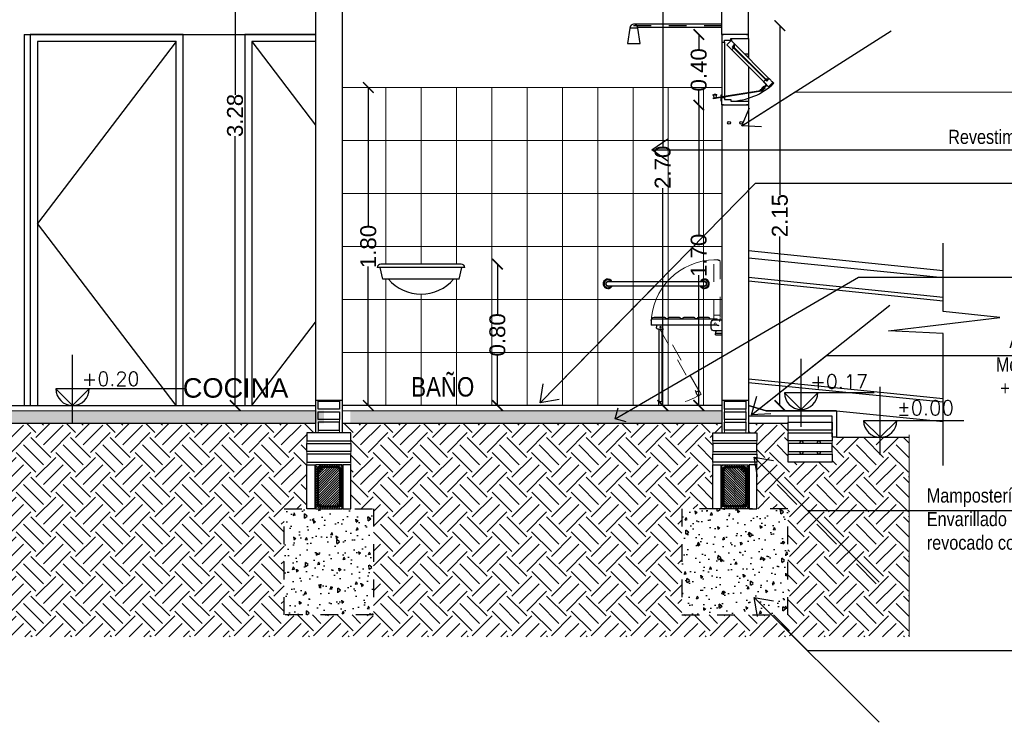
# Model space of a CAD drawing. Header units: millimetres. Extents: x 201 to 840, y 135 to 685.
# Tile 12 of 219: x 228.38 to 233.96, y 147.86 to 151.84. Entities that reach past the tile are written whole.
import ezdxf

# ---------------------------------------------------------------- set-up
doc = ezdxf.new("R2010")
doc.units = ezdxf.units.MM
for name, pattern in [('ACAD_ISO02W100', [15, 12, -3]), ('HIDDEN2', [0.1875, 0.125, -0.0625]), ('TRAZO_Y_PUNTO', [25.4, 12.7, -6.35, 0, -6.35])]:
    doc.linetypes.add(name, pattern=pattern)
for name, color, linetype, lineweight in [('001', 1, 'Continuous', 5), ('01 DETALLES', 2, 'Continuous', 5), ('COTA NIVELES', 2, 'Continuous', 20), ('LLAMADAS TEXTO', 2, 'Continuous', 13), ('PROYECCIÓN', 1, 'ACAD_ISO02W100', 5)]:
    doc.layers.add(name, color=color, linetype=linetype, lineweight=lineweight)
for name, color, linetype in [('01', 1, 'Continuous'), ('02', 2, 'Continuous'), ('03', 3, 'Continuous'), ('04', 4, 'Continuous'), ('05', 5, 'Continuous'), ('ABERTURAS', 2, 'Continuous'), ('cota', 2, 'Continuous'), ('HACHT CONTRAPISO', 2, 'Continuous'), ('HACHT H°A°', 1, 'Continuous'), ('HACHT TIERRA', 252, 'Continuous'), ('LLAMADAS', 1, 'Continuous'), ('MAMPOSTERIA', 5, 'Continuous'), ('NIVELES', 1, 'Continuous'), ('piso', 1, 'Continuous'), ('SANITARIO ARTEF', 2, 'Continuous'), ('TEXT', 4, 'Continuous')]:
    doc.layers.add(name, color=color, linetype=linetype)
doc.styles.add('ARIAL', font='arial.ttf', dxfattribs={"height": 0.06})
doc.styles.add('ROMANS', font='romans.shx')
doc.styles.get("Standard").update_dxf_attribs({"font": 'arial.ttf'})
doc.styles.add('STYLE1', font='ARIALUNI.TTF', dxfattribs={"height": 0.09})
doc.dimstyles.new('05', dxfattribs={"dimscale": 0, "dimtxt": 0.09, "dimasz": 0.05, "dimexe": 0, "dimexo": 0, "dimgap": 0, "dimtad": 0, "dimzin": 0, "dimdsep": 46, "dimtxsty": 'Standard', "dimblk": 'OPEN90', "dimcen": 0.25, "dimclrd": 1, "dimclre": 1, "dimclrt": 3, "dimadec": 0, "dimazin": 0, "dimtfac": 1, "dimtofl": 0, "dimtmove": 2, "dimatfit": 3, "dimldrblk": 'BOXFILLED', "dimfxl": 1, "dimtolj": 1, "dimtzin": 0, "dimarcsym": 0})
doc.dimstyles.new('D3', dxfattribs={"dimscale": 0, "dimtxt": 0.09, "dimasz": 0.06, "dimexe": 0, "dimexo": 0.15, "dimgap": 0, "dimtad": 0, "dimzin": 0, "dimdsep": 46, "dimtxsty": 'STYLE1', "dimblk": 'ARCHTICK', "dimcen": 1, "dimse1": 1, "dimse2": 1, "dimclrd": 1, "dimclre": 1, "dimclrt": 3, "dimadec": 0, "dimazin": 0, "dimtfac": 1, "dimtmove": 2, "dimatfit": 1, "dimldrblk": 'OPEN90', "dimfxl": 1, "dimtolj": 1, "dimtzin": 0, "dimarcsym": 0})
pattern_1 = [(95, (-97.64821, -178.38821), (0.11207572, 0.094042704), [0.01524, -0.16764]), (40, (-97.6482, -178.38821), (-0.12801431, 0.088141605), [0.012192, -0.134112]), (145.451, (-97.63887, -178.38038), (-0.015937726, 0.18218419), [0.012952, -0.142472]), (91.1842, (-97.67694, -178.35948), (0.177128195, 0.12956273), [0.02286, -0.25146]), (141.6356, (-97.66218, -178.34868), (-0.00566892, 0.27426115), [0.019428, -0.213708]), (36.184, (-97.67694, -178.35948), (-0.00566846, 0.27426111), [0.018288, -0.201168]), (66, (-97.65539, -178.35229), (0.14361644, 0.027916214), [0.01524, -0.16764]), (11, (-97.65539, -178.35229), (-0.06923194, 0.139152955), [0.012192, -0.134112]), (116.4514, (-97.64342, -178.34997), (0.07438403, 0.167069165), [0.012952, -0.142472]), (82.5, (-97.648207, -178.38821), (-0.046084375, 0.049578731), [0, -0.1324864, 0, -0.136144, 0, -0.13462]), (52.5, (-97.64821, -178.38821), (-0.018871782, 0.0944696), [0, -0.0776224, 0, -0.1294384, 0, -0.051308]), (12.5, (-97.68025, -178.420254), (0.0799422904, 0.0734609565), [0, -0.0508, 0, -0.158496, 0, -0.210312]), (2.5, (-97.69462, -178.43462), (0.069411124, 0.098177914), [0, -0.06604, 0, -0.1052576, 0, -0.149352])]

# ---------------------------------------------------------------- blocks, each defined once
blk = doc.blocks.new('_ARCHTICK')
at = {"color": 0, "linetype": 'ByBlock', "const_width": 0.15}
blk.add_lwpolyline([(-0.5, -0.5), (0.5, 0.5)], dxfattribs=at)
blk = doc.blocks.new('*D754')
at = {"layer": 'cota', "color": 1, "lineweight": -2, "ltscale": 0.5}
for p, q in [((232.0239, 152.3534), (232.0239, 151.1226)), ((232.0239, 149.6566), (232.0239, 150.8874))]:
    blk.add_line(p, q, dxfattribs=at)
at = {"layer": 'DEFPOINTS', "color": 0, "ltscale": 0.5}
for p in [(232.0239, 152.3534), (232.3586, 152.3534), (231.4385, 149.6566)]:
    blk.add_point(p, dxfattribs=at)
at = {"layer": 'cota', "color": 1, "lineweight": -2, "ltscale": 0.5, "xscale": 0.06, "yscale": 0.06, "zscale": 0.06}
for p, rotation in [((232.0239, 152.3534), 90), ((232.0239, 149.6566), 270)]:
    blk.add_blockref('_ARCHTICK', p, dxfattribs=dict(at, rotation=rotation))
at = {"layer": 'cota', "color": 3, "ltscale": 0.5, "insert": (232.0239, 151.005), "char_height": 0.09, "attachment_point": 5, "rotation": 90, "style": 'STYLE1'}
blk.add_mtext('\\A1;2.70', dxfattribs=at)
blk = doc.blocks.new('_OPEN90')
at = {"color": 0, "linetype": 'ByBlock'}
for p, q in [((0, 0), (-1, 0)), ((-0.5, 0.5), (0, 0)), ((0, 0), (-0.5, -0.5))]:
    blk.add_line(p, q, dxfattribs=at)
blk = doc.blocks.new('*D757')
at = {"layer": 'cota', "color": 1, "lineweight": -2}
for p, q in [((232.2277, 151.7566), (232.2277, 151.6733)), ((232.2277, 151.3566), (232.2277, 151.4399))]:
    blk.add_line(p, q, dxfattribs=at)
at = {"layer": 'DEFPOINTS', "color": 0}
for p in [(232.4336, 151.7566), (232.2277, 151.3566), (232.4336, 151.3566)]:
    blk.add_point(p, dxfattribs=at)
at = {"layer": 'cota', "color": 1, "lineweight": -2, "xscale": 0.06, "yscale": 0.06, "zscale": 0.06}
for p, rotation in [((232.2277, 151.7566), 90), ((232.2277, 151.3566), 270)]:
    blk.add_blockref('_ARCHTICK', p, dxfattribs=dict(at, rotation=rotation))
at = {"layer": 'cota', "color": 3, "insert": (232.2277, 151.5566), "char_height": 0.09, "attachment_point": 5, "rotation": 90, "style": 'STYLE1'}
blk.add_mtext('\\A1;0.40', dxfattribs=at)
blk = doc.blocks.new('*D758')
at = {"layer": 'cota', "color": 1, "lineweight": -2}
for p, q in [((232.2277, 151.3566), (232.2277, 150.6192)), ((232.2277, 149.6566), (232.2277, 150.3941))]:
    blk.add_line(p, q, dxfattribs=at)
at = {"layer": 'DEFPOINTS', "color": 0}
for p in [(232.4336, 151.3566), (232.2277, 149.6566), (232.3586, 149.6566)]:
    blk.add_point(p, dxfattribs=at)
at = {"layer": 'cota', "color": 1, "lineweight": -2, "xscale": 0.06, "yscale": 0.06, "zscale": 0.06}
for p, rotation in [((232.2277, 151.3566), 90), ((232.2277, 149.6566), 270)]:
    blk.add_blockref('_ARCHTICK', p, dxfattribs=dict(at, rotation=rotation))
at = {"layer": 'cota', "color": 3, "insert": (232.2277, 150.5066), "char_height": 0.09, "attachment_point": 5, "rotation": 90, "style": 'STYLE1'}
blk.add_mtext('\\A1;1.70', dxfattribs=at)
blk = doc.blocks.new('*D759')
at = {"layer": 'cota', "color": 1, "lineweight": -2, "ltscale": 0.5}
for p, q in [((230.3571, 151.4566), (230.3571, 150.6692)), ((230.3571, 149.6566), (230.3571, 150.4441))]:
    blk.add_line(p, q, dxfattribs=at)
at = {"layer": 'DEFPOINTS', "color": 0, "ltscale": 0.5}
for p in [(230.3571, 151.4566), (230.4576, 151.4566), (230.4576, 149.6566)]:
    blk.add_point(p, dxfattribs=at)
at = {"layer": 'cota', "color": 1, "lineweight": -2, "ltscale": 0.5, "xscale": 0.06, "yscale": 0.06, "zscale": 0.06}
for p, rotation in [((230.3571, 151.4566), 90), ((230.3571, 149.6566), 270)]:
    blk.add_blockref('_ARCHTICK', p, dxfattribs=dict(at, rotation=rotation))
at = {"layer": 'cota', "color": 3, "ltscale": 0.5, "insert": (230.3571, 150.5566), "char_height": 0.09, "attachment_point": 5, "rotation": 90, "style": 'STYLE1'}
blk.add_mtext('\\A1;1.80', dxfattribs=at)
blk = doc.blocks.new('Silleta  rebatible vista lateral')
at = {"layer": 'COTA NIVELES'}
blk.add_circle((-0.369, 0.256), 0.0157, dxfattribs=at)
blk.add_arc((-0.369, 0.256), 0.905, 0, 90, dxfattribs=at)
at = {"layer": 'PROYECCIÓN', "ltscale": 0.01}
for p, q in [((-0.439, 0.392), (-0.439, 1.143)), ((-0.352, 1.161), (-0.402, 1.161)), ((-0.352, 0.351), (-0.352, 1.161)), ((-0.352, 1.017), (-0.352, 1.037)), ((-0.439, 0.387), (-0.439, 0.38)), ((-0.352, 0.38), (-0.439, 0.38)), ((-0.439, 0.38), (-0.439, 0.351)), ((-0.391, 0.38), (-0.352, 0.38)), ((-0.139, -0.688), (0.375, 0.203)), ((0.414, 0.18), (-0.101, -0.711)), ((-0.173, -0.736), (-0.144, -0.686)), ((-0.144, -0.686), (-0.096, -0.713)), ((-0.101, -0.711), (-0.139, -0.688)), ((-0.125, -0.763), (-0.173, -0.736)), ((-0.096, -0.713), (-0.125, -0.763))]:
    blk.add_line(p, q, dxfattribs=at)
blk.add_polyline3d([(-0.439, 0.388, 0), (-0.439, 0.388, 0), (-0.439, 0.388, 0), (-0.439, 0.387, 0), (-0.439, 0.387, 0), (-0.439, 0.387, 0), (-0.439, 0.387, 0)], dxfattribs=at)
for centre, radius, start, end in [((-0.264, 0.342), 0.175, 180, 197.4657), ((-0.257, 0.342), 0.0948, 174.8527, 199.6031), ((0.406, 0.21), 1.109, 238.5583, 268.5583)]:
    blk.add_arc(centre, radius, start, end, dxfattribs=at)
at = {"layer": 'SANITARIO ARTEF', "color": 1}
for p, q in [((-0.351, 0.315), (-0.464, 0.315)), ((-0.396, 0.326), (0.53, 0.326)), ((-0.3, 0.326), (-0.288, 0.344)), ((-0.135, 0.352), (-0.272, 0.352)), ((-0.119, 0.344), (-0.113, 0.334)), ((-0.088, 0.334), (-0.082, 0.344)), ((0.071, 0.352), (-0.066, 0.352)), ((0.087, 0.344), (0.094, 0.334)), ((0.118, 0.334), (0.125, 0.344)), ((0.278, 0.352), (0.141, 0.352)), ((0.294, 0.344), (0.301, 0.334)), ((0.325, 0.334), (0.332, 0.344)), ((0.496, 0.352), (0.348, 0.352)), ((0.434, 0.352), (0.403, 0.352)), ((0.496, 0.351), (0.496, 0.351)), ((0.536, 0.303), (0.536, 0.238)), ((-0.464, 0.159), (-0.351, 0.159)), ((-0.4, 0.238), (0.157, 0.238)), ((-0.378, 0.12), (-0.378, 0.144)), ((-0.315, 0.195), (-0.315, 0.278)), ((0.157, 0.238), (0.536, 0.238)), ((0.375, 0.18), (0.375, 0.238)), ((0.432, 0.18), (0.375, 0.18)), ((0.383, 0.18), (0.383, -0.84)), ((0.428, 0.18), (0.428, -0.84)), ((0.462, 0.238), (0.462, 0.21)), ((-0.464, 0.12), (-0.373, 0.12)), ((-0.373, 0.1), (-0.464, 0.1)), ((-0.373, 0.1), (-0.373, 0.12)), ((0.433, -0.84), (0.378, -0.84)), ((0.378, -0.84), (0.378, -0.898)), ((0.433, -0.84), (0.433, -0.898))]:
    blk.add_line(p, q, dxfattribs=at)
blk.add_polyline3d([(-0.439, 1.143, 0), (-0.439, 1.144, 0), (-0.434, 1.149, 0), (-0.429, 1.153, 0), (-0.423, 1.156, 0), (-0.416, 1.159, 0), (-0.41, 1.16, 0), (-0.403, 1.161, 0), (-0.402, 1.161, 0)], dxfattribs=at)
for radius in [0.00876, 0.00607]:
    blk.add_circle((0.406, 0.21), radius, dxfattribs=at)
for centre, radius, start, end in [((-0.446, 0.307), 0.0195, 77.12685482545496, 77.12692401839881), ((-0.391, 0.307), 0.0195, 102.8731, 158), ((-0.351, 0.278), 0.0365, 0, 90), ((-0.272, 0.332), 0.0195, 90.123, 145), ((-0.135, 0.332), 0.0195, 35, 89.877), ((-0.101, 0.342), 0.0148, 215, 325), ((-0.066, 0.332), 0.0195, 90.123, 145), ((0.071, 0.332), 0.0195, 35, 89.877), ((0.106, 0.342), 0.0148, 215, 325), ((0.141, 0.332), 0.0195, 90.123, 145), ((0.278, 0.332), 0.0195, 35, 89.877), ((0.313, 0.342), 0.0148, 215, 325), ((0.348, 0.332), 0.0195, 90.123, 145), ((0.487, 0.304), 0.0486, 0, 79.7063), ((-0.392, 0.144), 0.0948, 94.9439, 109.6031), ((-0.392, 0.144), 0.0948, 84.8527, 85.0561), ((-0.283, 0.144), 0.0948, 170.927, 180), ((-0.351, 0.195), 0.0365, 270, 0), ((0.432, 0.21), 0.03, 270, 0)]:
    blk.add_arc(centre, radius, start, end, dxfattribs=at)
blk = doc.blocks.new('A$C00CF2B12')
for p, q in [((-327.2, -110.7), (-384.6, -110.7)), ((-384.6, -143.7), (-327.2, -143.7)), ((362.1, -110.7), (-327.2, -110.7)), ((-327.2, -143.7), (362.1, -143.7)), ((419.4, -110.7), (362.1, -110.7)), ((362.1, -143.7), (419.4, -143.7))]:
    blk.add_line(p, q)
for centre, radius, start, end in [((-384.6, -127.2), 40, 24.36198, 270), ((-384.6, -127.2), 39.3, 24.82489, 270), ((-384.6, -127.2), 32.1, 30.89131, 270), ((-384.6, -127.2), 19.1, 59.75442, 270), ((-384.6, -127.2), 18.8, 61.4586, 270), ((-384.6, -127.2), 16.5, 90, 270), ((-384.6, -127.2), 18.8, 270, 298.5414), ((-384.6, -127.2), 19.1, 270, 300.24558), ((-384.6, -127.2), 32.1, 270, 329.10869), ((-384.6, -127.2), 39.3, 270, 335.17511), ((-384.6, -127.2), 40, 270, 335.63802), ((419.4, -127.2), 40, 270, 155.63802), ((419.4, -127.2), 40, 204.36198, 270), ((419.4, -127.2), 39.3, 270, 155.17511), ((419.4, -127.2), 39.3, 204.82489, 270), ((419.4, -127.2), 32.1, 270, 149.10869), ((419.4, -127.2), 32.1, 210.89131, 270), ((419.4, -127.2), 19.1, 270, 120.24558), ((419.4, -127.2), 19.1, 239.75442, 270), ((419.4, -127.2), 18.8, 270, 118.5414), ((419.4, -127.2), 18.8, 241.4586, 270), ((419.4, -127.2), 16.5, 270, 90)]:
    blk.add_arc(centre, radius, start, end)
blk = doc.blocks.new('*D763')
at = {"layer": 'COTA NIVELES', "color": 1, "lineweight": -2}
for p, q in [((229.6029, 152.9403), (229.6029, 151.4154)), ((229.6029, 149.6566), (229.6029, 151.1816))]:
    blk.add_line(p, q, dxfattribs=at)
at = {"layer": 'DEFPOINTS', "color": 0}
for p in [(229.5236, 152.9403), (229.6029, 149.6566), (229.7026, 149.6566)]:
    blk.add_point(p, dxfattribs=at)
at = {"layer": 'COTA NIVELES', "color": 1, "lineweight": -2, "xscale": 0.06, "yscale": 0.06, "zscale": 0.06}
for p, rotation in [((229.6029, 152.9403), 90), ((229.6029, 149.6566), 270)]:
    blk.add_blockref('_ARCHTICK', p, dxfattribs=dict(at, rotation=rotation))
at = {"layer": 'COTA NIVELES', "color": 3, "insert": (229.6029, 151.2985), "char_height": 0.09, "attachment_point": 5, "rotation": 90, "style": 'STYLE1'}
blk.add_mtext('\\A1;3.28', dxfattribs=at)
blk = doc.blocks.new('*D764')
at = {"layer": 'cota', "color": 1, "lineweight": -2}
for p, q in [((232.6869, 151.8066), (232.6869, 150.8495)), ((232.6869, 149.6566), (232.6869, 150.6137))]:
    blk.add_line(p, q, dxfattribs=at)
at = {"layer": 'DEFPOINTS', "color": 0}
for p in [(232.4019, 151.8066), (232.4019, 149.6566), (232.6869, 149.6566)]:
    blk.add_point(p, dxfattribs=at)
at = {"layer": 'cota', "color": 1, "lineweight": -2, "xscale": 0.06, "yscale": 0.06, "zscale": 0.06}
for p, rotation in [((232.6869, 151.8066), 90), ((232.6869, 149.6566), 270)]:
    blk.add_blockref('_ARCHTICK', p, dxfattribs=dict(at, rotation=rotation))
at = {"layer": 'cota', "color": 3, "insert": (232.6869, 150.7316), "char_height": 0.09, "attachment_point": 5, "rotation": 90, "style": 'STYLE1'}
blk.add_mtext('\\A1;2.15', dxfattribs=at)
blk = doc.blocks.new('*D765')
at = {"layer": 'DEFPOINTS', "color": 0}
for p in [(230.8626, 150.4566), (230.8343, 149.6566), (231.088, 149.6566)]:
    blk.add_point(p, dxfattribs=at)
at = {"layer": 'HACHT H°A°', "color": 1, "lineweight": -2}
for p, q in [((231.088, 150.4566), (231.088, 150.1733)), ((231.088, 149.6566), (231.088, 149.9399))]:
    blk.add_line(p, q, dxfattribs=at)
at = {"layer": 'HACHT H°A°', "color": 1, "lineweight": -2, "xscale": 0.06, "yscale": 0.06, "zscale": 0.06}
for p, rotation in [((231.088, 150.4566), 90), ((231.088, 149.6566), 270)]:
    blk.add_blockref('_ARCHTICK', p, dxfattribs=dict(at, rotation=rotation))
at = {"layer": 'HACHT H°A°', "color": 3, "insert": (231.088, 150.0566), "char_height": 0.09, "attachment_point": 5, "rotation": 90, "style": 'STYLE1'}
blk.add_mtext('\\A1;0.80', dxfattribs=at)

msp = doc.modelspace()

# ---------------------------------------------------------------- hatches: boundary and pattern name
at = {"layer": 'HACHT CONTRAPISO'}
h = msp.add_hatch(dxfattribs=at)
h.set_pattern_fill('AR-CONC', color=256, scale=0.0008, style=0)
h.set_pattern_definition([(50, (459.9158, 477.42447), (0.145747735, -0.01275127), [0.01524, -0.16764]), (355, (459.9158, 477.42447), (-0.02819426, 0.152845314), [0.012192, -0.134112]), (100.451, (459.92794, 477.42341), (0.117554, 0.14009335), [0.012952, -0.142472]), (46.1842, (459.9158, 477.46511), (0.21686323, -0.03363386), [0.02286, -0.25146]), (96.6356, (459.93387, 477.4623), (0.18992339, 0.19794044), [0.019428, -0.213708]), (351.184, (459.9158, 477.4651), (0.18992368, 0.1979401), [0.018288, -0.201168]), (21, (459.93611, 477.45495), (0.121291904, -0.081812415), [0.01524, -0.16764]), (326, (459.93611, 477.45495), (0.04944162, 0.147350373), [0.012192, -0.134112]), (71.4514, (459.94622, 477.44813), (0.170733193, 0.065538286), [0.012952, -0.142472]), (37.5, (459.915795, 477.42447), (0.0024708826, 0.067644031), [0, -0.1324864, 0, -0.136144, 0, -0.13462]), (7.5, (459.915795, 477.42447), (0.05345573, 0.08014446), [0, -0.0776224, 0, -0.1294384, 0, -0.051308]), (327.5, (459.87048, 477.42447), (0.108472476, -0.004582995), [0, -0.0508, 0, -0.158496, 0, -0.210312]), (317.5, (459.85016, 477.42447), (0.118503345, 0.020341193), [0, -0.06604, 0, -0.1052576, 0, -0.149352])])
h.paths.add_polyline_path([(231.5286, 149.6266), (231.5286, 149.5766), (232.3573, 149.5766), (232.3573, 149.6266)])
h.paths.add_polyline_path([(228.683, 149.6266), (228.683, 149.5566), (230.1055, 149.5566), (230.1055, 149.6266)])
h.paths.add_polyline_path([(227.8086, 149.6266), (227.8086, 149.5616), (227.8586, 149.5616), (227.8586, 149.5566), (228.683, 149.5566), (228.683, 149.6266)])
h.paths.add_polyline_path([(230.2555, 149.5566), (232.3573, 149.5566), (232.3573, 149.5766), (231.5286, 149.5766), (231.5286, 149.6266), (230.2555, 149.6266)])
at = {"layer": 'HACHT H°A°'}
h = msp.add_hatch(dxfattribs=at)
h.set_pattern_fill('ANSI31', color=256, scale=0.003, style=0)
h.set_pattern_definition([(45, (-35.76933, -131.1245355), (-0.0067351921, 0.0067351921), [])])
edge = h.paths.add_edge_path()
edge.add_line((230.192, 149.3216), (230.188, 149.3216))
edge.add_arc((230.19, 149.3251), 0.004, 240.6067, 299.3933)
edge = h.paths.add_edge_path()
edge.add_line((230.0797, 149.3216), (230.0758, 149.3216))
edge.add_arc((230.0777, 149.3251), 0.004, 240.6067, 299.3933)
h.paths.add_polyline_path([(230.0586, 149.0716), (230.2086, 149.0716), (230.2086, 149.3216), (230.0586, 149.3216)])
h.paths.add_polyline_path([(230.0667, 149.0716), (230.201, 149.0716), (230.201, 149.3216), (230.0667, 149.3216)])
h.paths.add_polyline_path([(230.0727, 149.0716), (230.195, 149.0716), (230.195, 149.3216), (230.0968, 149.3216), (230.0993, 149.3191), (230.095, 149.3149), (230.0883, 149.3216), (230.0741, 149.3216), (230.088, 149.3078), (230.0837, 149.3036), (230.0727, 149.3146)])
edge = h.paths.add_edge_path()
edge.add_line((230.1845, 149.0716), (230.1935, 149.0716))
edge.add_arc((230.189, 149.0695), 0.005, 25.018, 154.982)
edge = h.paths.add_edge_path()
edge.add_line((230.0742, 149.0716), (230.0833, 149.0716))
edge.add_arc((230.0787, 149.0695), 0.005, 25.018, 154.982)
h = msp.add_hatch(dxfattribs=at)
h.set_pattern_fill('ANSI31', color=256, scale=0.003, style=0)
h.set_pattern_definition([(135, (498.335219, -131.1245355), (0.0067351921, 0.0067351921), [])])
edge = h.paths.add_edge_path()
edge.add_line((232.3739, 149.3216), (232.3779, 149.3216))
edge.add_arc((232.3759, 149.3251), 0.004, 240.6067, 299.3933, ccw=False)
edge = h.paths.add_edge_path()
edge.add_line((232.4862, 149.3216), (232.4901, 149.3216))
edge.add_arc((232.4882, 149.3251), 0.004, 240.6067, 299.3933, ccw=False)
h.paths.add_polyline_path([(232.5073, 149.0716), (232.3573, 149.0716), (232.3573, 149.3216), (232.5073, 149.3216)])
h.paths.add_polyline_path([(232.4992, 149.0716), (232.3649, 149.0716), (232.3649, 149.3216), (232.4992, 149.3216)])
h.paths.add_polyline_path([(232.4932, 149.0716), (232.3709, 149.0716), (232.3709, 149.3216), (232.4691, 149.3216), (232.4666, 149.3191), (232.4709, 149.3149), (232.4776, 149.3216), (232.4917, 149.3216), (232.4779, 149.3078), (232.4822, 149.3036), (232.4932, 149.3146)])
edge = h.paths.add_edge_path()
edge.add_line((232.3814, 149.0716), (232.3724, 149.0716))
edge.add_arc((232.3769, 149.0695), 0.005, 385.018, 514.982, ccw=False)
edge = h.paths.add_edge_path()
edge.add_line((232.4917, 149.0716), (232.4826, 149.0716))
edge.add_arc((232.4872, 149.0695), 0.005, 385.018, 514.982, ccw=False)
h = msp.add_hatch(dxfattribs=at)
h.set_pattern_fill('AR-CONC', color=256, scale=0.0008, angle=45, style=0)
h.set_pattern_definition(pattern_1)
h.paths.add_polyline_path([(230.3866, 149.0716), (229.8805, 149.0716), (229.8805, 148.4716), (230.3866, 148.4716)])
h = msp.add_hatch(dxfattribs=at)
h.set_pattern_fill('AR-CONC', color=256, scale=0.0008, angle=45, style=0)
h.set_pattern_definition(pattern_1)
h.paths.add_polyline_path([(232.1323, 148.4716), (232.7323, 148.4716), (232.7323, 149.0716), (232.1323, 149.0716)])
at = {"layer": 'HACHT TIERRA'}
h = msp.add_hatch(dxfattribs=at)
h.set_pattern_fill('EARTH', color=256, scale=0.025, angle=45, style=0)
h.set_pattern_definition([(45, (-97.6482, -178.38821), (1e-17, 0.224506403), [0.15875, -0.15875]), (45, (-97.6903, -178.34612), (1e-17, 0.224506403), [0.15875, -0.15875]), (45, (-97.7324, -178.30402), (1e-17, 0.224506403), [0.15875, -0.15875]), (135, (-97.7324, -178.27596), (-0.224506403, 1e-17), [0.15875, -0.15875]), (135, (-97.6903, -178.23386), (-0.224506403, 1e-17), [0.15875, -0.15875]), (135, (-97.6482, -178.19177), (-0.224506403, 1e-17), [0.15875, -0.15875])])
h.paths.add_polyline_path([(229.8805, 149.0716), (230.0086, 149.0716), (230.0086, 149.3216), (230.0086, 149.3366), (230.0086, 149.3816), (230.0086, 149.3966), (230.0086, 149.4416), (230.0086, 149.4566), (230.0086, 149.5016), (230.0586, 149.5016), (230.0586, 149.5566), (227.8086, 149.5566), (227.8086, 149.6866), (227.7936, 149.6866), (227.7936, 149.6366), (227.7936, 149.6216), (227.7936, 149.5766), (227.7936, 149.5616), (227.7936, 149.5166), (227.7936, 149.5016), (227.8586, 149.5016), (227.8586, 149.4566), (227.8586, 149.4416), (227.8586, 149.3966), (227.8586, 149.3816), (227.8586, 149.3366), (227.8586, 149.3216), (227.8586, 149.0716), (228.0336, 149.0716), (228.0336, 148.4716), (227.4336, 148.4716), (227.4336, 149.0716), (227.6086, 149.0716), (227.6086, 149.3216), (227.6536, 149.3216), (227.8086, 149.3216), (227.8586, 149.3216), (227.8586, 149.3366), (227.6086, 149.3366), (227.6086, 149.3816), (227.8586, 149.3816), (227.8586, 149.3966), (227.6086, 149.3966), (227.6086, 149.4416), (227.6789, 149.4416, -1.16011), (227.6777, 149.4495), (227.6086, 149.4566), (227.6086, 149.5016), (227.6736, 149.5016), (227.6736, 149.5166), (227.6736, 149.5616), (227.6736, 149.5766), (227.6736, 149.6216), (227.6736, 149.6366), (227.6736, 149.6866), (227.6586, 149.6866), (227.6586, 149.5566), (226.4336, 149.5566), (226.4336, 149.5166), (226.4336, 149.5016), (226.4336, 149.4566), (226.4336, 149.4416), (226.4336, 149.3966), (226.4336, 149.3816), (226.4336, 149.3366), (226.5128, 149.3366), (226.5128, 149.0366), (226.1128, 149.0366), (226.1128, 149.3366), (226.1836, 149.3366), (226.1836, 149.4766), (225.8562, 149.4766), (225.8562, 148.347), (233.4182, 148.347), (233.4182, 149.4766), (233.0073, 149.4766), (232.9836, 149.4766), (232.9836, 149.4566), (232.9836, 149.4416), (232.9836, 149.3966), (232.9836, 149.3816), (232.9836, 149.3366), (232.7336, 149.3366), (232.7336, 149.3816), (232.7336, 149.3966), (232.7336, 149.4416), (232.7336, 149.4566), (232.7336, 149.5016), (232.7336, 149.5166), (232.7336, 149.5566), (232.5086, 149.5566), (232.5086, 149.5016), (232.5573, 149.5016), (232.5573, 149.4566), (232.5573, 149.4416), (232.5573, 149.3966), (232.5573, 149.3816), (232.5573, 149.3366), (232.5573, 149.3216), (232.5573, 149.0716), (232.7323, 149.0716), (232.7323, 148.4716), (232.1323, 148.4716), (232.1323, 149.0716), (232.3073, 149.0716), (232.3073, 149.3216), (232.3073, 149.3366), (232.3073, 149.3816), (232.3073, 149.3966), (232.3073, 149.4416), (232.3073, 149.4566), (232.3073, 149.5016), (232.3586, 149.5016), (232.3586, 149.5566), (230.2086, 149.5566), (230.2086, 149.5016), (230.2586, 149.5016), (230.2586, 149.4566), (230.2586, 149.4416), (230.2586, 149.3966), (230.2586, 149.3816), (230.2586, 149.3366), (230.2586, 149.3216), (230.2586, 149.0716), (230.3866, 149.0716), (230.3866, 148.4716), (229.8805, 148.4716)])

# ---------------------------------------------------------------- linework, layer by layer
at = {"layer": '001'}
for p, q in [((227.8086, 149.6266), (230.0586, 149.6266)), ((230.2086, 149.6266), (232.3586, 149.6266)), ((232.3736, 149.6366), (232.3736, 149.6216)), ((232.3736, 149.6216), (232.3736, 149.6266)), ((232.4936, 149.6366), (232.4936, 149.6216)), ((232.4936, 149.6216), (232.4936, 149.6266)), ((230.1936, 149.5766), (230.1936, 149.5616)), ((232.3736, 149.5766), (232.3736, 149.5616)), ((232.3736, 149.5616), (232.3736, 149.5466)), ((232.4936, 149.5766), (232.4936, 149.5616)), ((232.4936, 149.5616), (232.4936, 149.5466)), ((232.7336, 149.5616), (232.7336, 149.5966)), ((230.0736, 149.5016), (230.0736, 149.5166)), ((230.1936, 149.5016), (230.1936, 149.5166)), ((232.3736, 149.5316), (232.3736, 149.5166)), ((232.3736, 149.5016), (232.3736, 149.5166)), ((232.4936, 149.5016), (232.4936, 149.5166)), ((232.7336, 149.5166), (232.7336, 149.5016)), ((232.9836, 149.5166), (232.9836, 149.5016)), ((230.0086, 149.4566), (230.0086, 149.4416)), ((230.2586, 149.4566), (230.2586, 149.4416)), ((232.3073, 149.4566), (232.3073, 149.4416)), ((232.5573, 149.4566), (232.5573, 149.4416)), ((232.7336, 149.4566), (232.7336, 149.4416)), ((232.9836, 149.4566), (232.9836, 149.4416)), ((233.4182, 148.347), (233.4182, 149.4909)), ((230.0086, 149.3816), (230.0086, 149.3966)), ((230.2586, 149.3816), (230.2586, 149.3966)), ((232.3073, 149.3816), (232.3073, 149.3966)), ((232.5573, 149.3816), (232.5573, 149.3966)), ((232.7336, 149.3816), (232.7336, 149.3966)), ((232.9836, 149.3816), (232.9836, 149.3966)), ((230.0086, 149.3366), (230.0086, 149.3216)), ((230.2586, 149.3366), (230.2586, 149.3216)), ((232.3073, 149.3366), (232.3073, 149.3216)), ((232.5573, 149.3366), (232.5573, 149.3216))]:
    msp.add_line(p, q, dxfattribs=at)
at = {"layer": '01', "ltscale": 0.01}
for p, q in [((233.6116, 150.2681), (232.5086, 150.381)), ((233.6116, 150.248), (232.5086, 150.3609)), ((232.5086, 149.8072), (233.6116, 149.6969)), ((232.5086, 149.7871), (233.6116, 149.6768))]:
    msp.add_line(p, q, dxfattribs=at)
at = {"layer": '01 DETALLES'}
for p, q in [((230.2086, 151.4566), (232.3586, 151.4566)), ((230.4555, 151.4566), (230.4555, 150.4566)), ((230.6555, 151.4566), (230.6555, 150.4566)), ((230.8555, 151.4566), (230.8555, 150.4566)), ((231.0555, 151.4566), (231.0555, 149.6566)), ((231.2555, 151.4566), (231.2555, 149.6566)), ((231.4555, 151.4566), (231.4555, 149.6566)), ((231.6555, 151.4566), (231.6555, 149.6566)), ((231.8555, 151.4566), (231.8555, 149.6566)), ((232.0555, 151.4566), (232.0555, 149.6566)), ((232.2555, 151.4566), (232.2555, 149.6566)), ((230.2086, 151.1566), (232.3586, 151.1566)), ((230.2086, 150.8566), (232.3586, 150.8566)), ((230.2086, 150.5566), (232.3586, 150.5566)), ((230.4555, 150.3719), (230.4555, 149.6566)), ((230.8555, 150.3719), (230.8555, 149.6566)), ((230.6555, 150.2868), (230.6555, 149.6566)), ((230.2086, 150.2566), (232.3586, 150.2566)), ((230.2086, 149.9566), (232.3586, 149.9566)), ((231.5586, 149.6566), (232.3586, 149.6566))]:
    msp.add_line(p, q, dxfattribs=at)
at = {"layer": '02'}
for p, q in [((233.6116, 150.4189), (232.5086, 150.5318)), ((233.6116, 150.3786), (232.5086, 150.4916)), ((233.0073, 149.6266), (233.6116, 149.5662))]:
    msp.add_line(p, q, dxfattribs=at)
at = {"layer": '02', "ltscale": 0.01}
for points in [[(230.1936, 149.6366), (230.0736, 149.6366), (230.0736, 149.6816), (230.1936, 149.6816)], [(232.4936, 149.6366), (232.3736, 149.6366), (232.3736, 149.6816), (232.4936, 149.6816)], [(230.1936, 149.5766), (230.0736, 149.5766), (230.0736, 149.6216), (230.1936, 149.6216)], [(232.4936, 149.5766), (232.3736, 149.5766), (232.3736, 149.6216), (232.4936, 149.6216)], [(230.1936, 149.5616), (230.0736, 149.5616), (230.0736, 149.5166), (230.1936, 149.5166)], [(232.4936, 149.5166), (232.3736, 149.5166), (232.3736, 149.5616), (232.4936, 149.5616)], [(232.7336, 149.5616), (232.9836, 149.5616), (232.9836, 149.5166), (232.7336, 149.5166)], [(230.2586, 149.5016), (230.0086, 149.5016), (230.0086, 149.4566), (230.2586, 149.4566)], [(232.3073, 149.5016), (232.5573, 149.5016), (232.5573, 149.4566), (232.3073, 149.4566)], [(232.7336, 149.5016), (232.9836, 149.5016), (232.9836, 149.4566), (232.7336, 149.4566)], [(230.2586, 149.3966), (230.0086, 149.3966), (230.0086, 149.4416), (230.2586, 149.4416)], [(232.3073, 149.3966), (232.5573, 149.3966), (232.5573, 149.4416), (232.3073, 149.4416)], [(232.7336, 149.3966), (232.9836, 149.3966), (232.9836, 149.4416), (232.7336, 149.4416)], [(230.2586, 149.3816), (230.0086, 149.3816), (230.0086, 149.3366), (230.2586, 149.3366)], [(232.3073, 149.3816), (232.5573, 149.3816), (232.5573, 149.3366), (232.3073, 149.3366)], [(232.7336, 149.3816), (232.9836, 149.3816), (232.9836, 149.3366), (232.7336, 149.3366)], [(230.0086, 149.0716), (230.0086, 149.3216), (230.0536, 149.3216), (230.0536, 149.0716)], [(230.2586, 149.0716), (230.2586, 149.3216), (230.2136, 149.3216), (230.2136, 149.0716)], [(232.3073, 149.0716), (232.3073, 149.3216), (232.3523, 149.3216), (232.3523, 149.0716)], [(232.5573, 149.0716), (232.5573, 149.3216), (232.5123, 149.3216), (232.5123, 149.0716)]]:
    msp.add_lwpolyline(points, close=True, dxfattribs=at)
at = {"layer": '02'}
for points in [[(230.0993, 149.2941), (230.0855, 149.3079, 0.668179), (230.0667, 149.3001), (230.0667, 149.0935, 0.414214), (230.0777, 149.0825), (230.19, 149.0825, 0.414214), (230.201, 149.0935), (230.201, 149.3001, 0.414214), (230.19, 149.3111), (230.0777, 149.3111)], [(230.0993, 149.2941), (230.095, 149.2899), (230.0813, 149.3037, 0.668179), (230.0727, 149.3001), (230.0727, 149.0935, 0.414214), (230.0777, 149.0885), (230.19, 149.0885, 0.414214), (230.195, 149.0935), (230.195, 149.3001, 0.414214), (230.19, 149.3051), (230.0883, 149.3051)], [(232.4666, 149.2941), (232.4804, 149.3079, -0.668179), (232.4992, 149.3001), (232.4992, 149.0935, -0.414214), (232.4882, 149.0825), (232.3759, 149.0825, -0.414214), (232.3649, 149.0935), (232.3649, 149.3001, -0.414214), (232.3759, 149.3111), (232.4882, 149.3111)], [(232.4666, 149.2941), (232.4709, 149.2899), (232.4846, 149.3037, -0.668179), (232.4932, 149.3001), (232.4932, 149.0935, -0.414214), (232.4882, 149.0885), (232.3759, 149.0885, -0.414214), (232.3709, 149.0935), (232.3709, 149.3001, -0.414214), (232.3759, 149.3051), (232.4776, 149.3051)]]:
    msp.add_lwpolyline(points, format="xyb", dxfattribs=at)
for points in [[(230.0727, 149.2896), (230.0837, 149.2786), (230.088, 149.2828), (230.0727, 149.2981)], [(232.4932, 149.2896), (232.4822, 149.2786), (232.4779, 149.2828), (232.4932, 149.2981)]]:
    msp.add_lwpolyline(points, dxfattribs=at)
at = {"layer": '03', "linetype": 'TRAZO_Y_PUNTO', "ltscale": 0.005}
msp.add_line((232.3586, 151.8066), (231.7786, 151.8066), dxfattribs=at)
at = {"layer": '03'}
for p, q in [((228.4086, 151.7566), (228.4086, 149.6566)), ((228.4086, 151.7566), (230.0586, 151.7566)), ((227.8086, 149.6566), (229.5573, 149.6566)), ((228.5603, 149.6566), (230.0586, 149.6566)), ((232.3586, 149.6566), (230.2086, 149.6566)), ((232.6086, 149.6266), (232.5086, 149.6566)), ((233.0073, 149.6266), (232.6086, 149.6266)), ((232.9836, 149.5966), (232.5086, 149.5966)), ((232.9836, 149.4791), (232.9836, 149.5966)), ((233.0073, 149.4766), (232.9836, 149.4766))]:
    msp.add_line(p, q, dxfattribs=at)
for points in [[(232.5086, 149.6566), (232.6086, 149.6266), (233.0073, 149.6266)], [(233.0073, 149.6266), (233.0073, 149.4766), (233.4182, 149.4766)]]:
    msp.add_lwpolyline(points, dxfattribs=at)
at = {"layer": '03', "linetype": 'HIDDEN2', "ltscale": 0.6}
for points in [[(230.3866, 148.4716), (229.8805, 148.4716), (229.8805, 149.0716), (230.3866, 149.0716)], [(232.1323, 148.4716), (232.7323, 148.4716), (232.7323, 149.0716), (232.1323, 149.0716)]]:
    msp.add_lwpolyline(points, close=True, dxfattribs=at)
at = {"layer": '03', "ltscale": 0.01}
for centre, radius in [((232.3993, 151.2566), 0.00811), ((232.4678, 151.2566), 0.00811), ((232.8092, 149.4493), 0.00811), ((232.9077, 149.4493), 0.00811), ((232.8092, 149.3888), 0.00811), ((232.9077, 149.3888), 0.00811), ((230.0777, 149.3001), 0.004), ((230.19, 149.3001), 0.004), ((232.3759, 149.3001), 0.004), ((232.4882, 149.3001), 0.004), ((230.0787, 149.0945), 0.005), ((230.189, 149.0945), 0.005), ((232.3769, 149.0945), 0.005), ((232.4872, 149.0945), 0.005)]:
    msp.add_circle(centre, radius, dxfattribs=at)
at = {"layer": '04'}
for p, q in [((227.8086, 149.5566), (230.0586, 149.5566)), ((230.2086, 149.5566), (232.3573, 149.5566))]:
    msp.add_line(p, q, dxfattribs=at)
msp.add_lwpolyline([(232.5073, 149.5566), (232.7336, 149.5566)], dxfattribs=at)
at = {"layer": '05', "ltscale": 0.01}
for p, q in [((230.0586, 149.6866), (230.0586, 149.5016)), ((230.0586, 149.6866), (230.2086, 149.6866)), ((230.2086, 149.6866), (230.2086, 149.5016)), ((232.3586, 149.6866), (232.3586, 149.5016)), ((232.3586, 149.6866), (232.5086, 149.6866)), ((232.5086, 149.6866), (232.5086, 149.5016))]:
    msp.add_line(p, q, dxfattribs=at)
for points in [[(230.0586, 149.0716), (230.2086, 149.0716), (230.2086, 149.3216), (230.0586, 149.3216)], [(232.5073, 149.0716), (232.3573, 149.0716), (232.3573, 149.3216), (232.5073, 149.3216)]]:
    msp.add_lwpolyline(points, close=True, dxfattribs=at)
at = {"layer": 'ABERTURAS', "color": 1}
for p, q in [((232.5086, 151.7341), (232.5086, 151.6249)), ((232.3586, 151.7141), (232.3586, 151.4143)), ((232.3736, 151.7141), (232.3736, 151.4073)), ((232.4145, 151.6695), (232.611, 151.473)), ((232.4322, 151.7013), (232.6291, 151.5044)), ((232.5086, 151.5754), (232.5086, 151.4285)), ((232.5815, 151.4445), (232.5821, 151.4396)), ((232.5821, 151.4446), (232.5828, 151.4396)), ((232.3082, 151.4146), (232.3279, 151.4177)), ((232.3085, 151.4126), (232.3282, 151.4157)), ((232.3736, 151.4032), (232.3736, 151.3992)), ((232.5086, 151.4244), (232.5086, 151.3792))]:
    msp.add_line(p, q, dxfattribs=at)
at = {"layer": 'ABERTURAS', "color": 1, "ltscale": 0.01}
for points in [[(229.3086, 149.6566), (229.3086, 151.7566), (228.4436, 151.7566), (228.4436, 149.6566)], [(230.0586, 151.7566), (229.6586, 151.7566), (229.6586, 149.6566)], [(229.2686, 149.6566), (229.2686, 151.7166), (228.4836, 151.7166), (228.4836, 149.6566)], [(229.2686, 151.7166), (228.4836, 150.6866)], [(230.0586, 151.7166), (229.6986, 151.7166), (229.6986, 149.6566)], [(229.6986, 151.7166), (230.0586, 151.2443)], [(229.2686, 149.6566), (228.4836, 150.6866)], [(229.6986, 149.6566), (230.0586, 150.129)]]:
    msp.add_lwpolyline(points, dxfattribs=at)
at = {"layer": 'ABERTURAS', "color": 3}
for points in [[(232.3686, 151.7541), (232.3586, 151.7541), (232.3586, 151.7141), (232.3736, 151.7141), (232.3736, 151.7241), (232.4086, 151.7241), (232.4086, 151.7341), (232.5086, 151.7341), (232.5086, 151.7541), (232.4986, 151.7541)], [(232.5084, 151.6255), (232.5084, 151.6455), (232.4884, 151.6455), (232.5084, 151.6255)], [(232.3686, 151.3592), (232.3586, 151.3592), (232.3586, 151.3992), (232.3736, 151.3992), (232.3736, 151.3892), (232.4086, 151.3892), (232.4086, 151.3792), (232.5086, 151.3792), (232.5086, 151.3592), (232.4986, 151.3592)]]:
    msp.add_lwpolyline(points, dxfattribs=at)
at = {"layer": 'ABERTURAS'}
for points in [[(232.3862, 151.6978), (232.4145, 151.6695), (232.4251, 151.6801), (232.4181, 151.6872), (232.4322, 151.7013), (232.411, 151.7225), (232.3862, 151.6978)], [(232.4283, 151.6833), (232.4219, 151.6896), (232.4283, 151.696), (232.4283, 151.6833)], [(232.623, 151.461), (232.5947, 151.4893), (232.6053, 151.4999), (232.6124, 151.4928), (232.6265, 151.5069), (232.6478, 151.4857), (232.623, 151.461)], [(232.6085, 151.5031), (232.6149, 151.4967), (232.6212, 151.5031), (232.6085, 151.5031)]]:
    msp.add_lwpolyline(points, dxfattribs=at)
at = {"layer": 'ABERTURAS', "color": 1}
for points in [[(232.4195, 151.6872), (232.6124, 151.4942), (232.6145, 151.4963), (232.4216, 151.6893)], [(232.5857, 151.4484), (232.5828, 151.4512), (232.5956, 151.464), (232.5984, 151.4611)], [(232.5878, 151.4449), (232.585, 151.4477), (232.6096, 151.4724), (232.6124, 151.4695)], [(232.5885, 151.4456), (232.5913, 151.4428), (232.604, 151.4555), (232.6012, 151.4583)]]:
    msp.add_lwpolyline(points, close=True, dxfattribs=at)
for points in [[(232.6156, 151.4684), (232.612, 151.4649), (232.605, 151.472), (232.6085, 151.4755)], [(232.3546, 151.4003), (232.3115, 151.3935), (232.3109, 151.3975), (232.3546, 151.4043)], [(232.3541, 151.4042), (232.3541, 151.4143), (232.3591, 151.4143), (232.3591, 151.405)], [(232.3546, 151.3992), (232.3541, 151.3992), (232.3541, 151.4002)], [(232.3586, 151.3792), (232.3546, 151.3792), (232.3546, 151.4134), (232.3586, 151.4134), (232.3586, 151.3992)], [(232.3586, 151.4049), (232.5768, 151.4392)], [(232.5831, 151.4361), (232.3586, 151.4009)], [(232.3591, 151.401), (232.3591, 151.3992)]]:
    msp.add_lwpolyline(points, dxfattribs=at)
at = {"layer": 'ABERTURAS'}
msp.add_lwpolyline([(232.6535, 151.4809), (232.6429, 151.4915), (232.6425, 151.491), (232.6531, 151.4804)], close=True, dxfattribs=at)
at = {"layer": 'ABERTURAS', "color": 1}
msp.add_lwpolyline([(232.3169, 151.3984), (232.3085, 151.4126), (232.3082, 151.4146, -0.267949), (232.3279, 151.4177), (232.3282, 151.4157), (232.3245, 151.3996)], format="xyb", dxfattribs=at)
at = {"layer": 'ABERTURAS'}
msp.add_circle((232.4111, 151.7251), 0.0025, dxfattribs=at)
at = {"layer": 'ABERTURAS', "color": 1}
for radius in [0.006, 0.0025]:
    msp.add_circle((232.5821, 151.4421), radius, dxfattribs=at)
msp.add_arc((232.3982, 151.7497), 0.3707, 271.6025, 313.5263, dxfattribs=at)
at = {"layer": 'LLAMADAS'}
for p, q in [((231.7548, 149.5814), (233.1325, 150.3829)), ((233.1325, 150.3829), (235.7529, 150.3829))]:
    msp.add_line(p, q, dxfattribs=at)
at = {"layer": 'MAMPOSTERIA', "ltscale": 0.01}
for p, q in [((230.0586, 152.8334), (230.0586, 149.6266)), ((230.2086, 152.8034), (230.2086, 149.6266)), ((232.3586, 151.7566), (232.3586, 152.3734)), ((232.5086, 151.7566), (232.5086, 152.3434)), ((232.5086, 151.7566), (232.3586, 151.7566)), ((232.3586, 151.3566), (232.3586, 149.6266)), ((232.5086, 151.3566), (232.3586, 151.3566)), ((232.5086, 151.3566), (232.5086, 149.6266))]:
    msp.add_line(p, q, dxfattribs=at)
at = {"layer": 'NIVELES', "color": 1}
for p, q in [((228.683, 149.5582), (228.683, 149.9432)), ((232.807, 149.536), (232.807, 149.921)), ((233.2551, 149.3782), (233.2551, 149.7632))]:
    msp.add_line(p, q, dxfattribs=at)
at = {"layer": 'NIVELES', "color": 3}
for points in [[(229.3193, 149.7507), (228.5889, 149.7507), (228.683, 149.6566), (228.7771, 149.7507)], [(233.2198, 149.7285), (232.7129, 149.7285), (232.807, 149.6344), (232.901, 149.7285)], [(233.7276, 149.5707), (233.161, 149.5707), (233.2551, 149.4766), (233.3492, 149.5707)]]:
    msp.add_lwpolyline(points, dxfattribs=at)
at = {"layer": 'NIVELES', "color": 1}
for centre in [(228.683, 149.7507), (232.807, 149.7285), (233.2551, 149.5707)]:
    msp.add_arc(centre, 0.0941, 180, 0, dxfattribs=at)
at = {"layer": 'piso'}
for p, q in [((233.6116, 150.1897), (233.6116, 150.5747)), ((233.9321, 150.1555), (233.6116, 150.1897)), ((233.302, 150.0784), (233.9321, 150.1555)), ((233.6116, 150.0647), (233.302, 150.0784)), ((233.6116, 149.3166), (233.6116, 150.0647))]:
    msp.add_line(p, q, dxfattribs=at)
at = {"layer": 'SANITARIO ARTEF'}
for p, q in [((232.3586, 151.8157), (231.8586, 151.8157)), ((232.3586, 151.7966), (231.8823, 151.7966))]:
    msp.add_line(p, q, dxfattribs=at)
at = {"layer": 'SANITARIO ARTEF', "ltscale": 0.01}
for p, q in [((230.883, 150.4566), (230.4278, 150.4566)), ((230.9029, 150.4369), (230.4081, 150.4369)), ((230.4395, 150.3719), (230.4239, 150.4369)), ((230.8715, 150.3719), (230.8871, 150.4369)), ((230.8715, 150.3719), (230.4395, 150.3719))]:
    msp.add_line(p, q, dxfattribs=at)
msp.add_lwpolyline([(231.8826, 151.7935), (231.8385, 151.7935), (231.8244, 151.7066), (231.8967, 151.7066)], close=True, dxfattribs=at)
for centre, radius, start, end in [((231.8605, 151.7935), 0.022, 0, 180), ((230.4279, 150.4369), 0.0198, 90, 180), ((230.8831, 150.4369), 0.0198, 0, 90), ((230.6554, 150.5292), 0.2424, 220.4589, 319.5411)]:
    msp.add_arc(centre, radius, start, end, dxfattribs=at)

# ---------------------------------------------------------------- block references
at = {"layer": 'COTA NIVELES', "xscale": -0.4, "yscale": 0.4, "zscale": 0.4}
msp.add_blockref('Silleta  rebatible vista lateral', (232.1728, 150.0159), dxfattribs=at)
at = {"layer": 'LLAMADAS', "xscale": 0.09, "yscale": 0.09, "zscale": 0.09, "rotation": 210.1910300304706}
msp.add_blockref('_OPEN90', (231.7548, 149.5814), dxfattribs=at)
at = {"layer": 'SANITARIO ARTEF', "xscale": 0.0006803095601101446, "yscale": 0.0006803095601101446, "zscale": 0.0006803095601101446}
msp.add_blockref('A$C00CF2B12', (231.9752, 150.4319), dxfattribs=at)

# ---------------------------------------------------------------- texts
at = {"layer": 'COTA NIVELES', "style": 'ROMANS'}
for tag, p in [('+0.20', (228.7348, 149.7678)), ('+0.17', (232.8588, 149.7522))]:
    msp.add_attdef(tag, p, '_0.00', height=0.07938, dxfattribs=at)
at = {"layer": 'LLAMADAS TEXTO', "color": 2, "ltscale": 0.01, "char_height": 0.08, "attachment_point": 1, "style": 'ARIAL'}
for s, insert, width in [('{\\fTechnic|b0|i0|c2|p2;Revestimiento de azulejos de 20x30 cm.}', (233.64, 151.2172), 4.326649), ('{\\fTechnic|b0|i0|c2|p2;   Aislación horizontal a 3 caras. \\PMortero tipo A (1:3) con hidrófugo\\P + asfalto sólido diluido.  } ', (233.9096, 150.0623), 2.317758), ('{\\fTechnic|b0|i0|c2|p2;Mampostería de nivelación 30cm. mortero tipo B (1:2:8) Envarillado sup. 2 \\H0.75x;Ø\\H1.3333x;6 e Inf. 2\\H0.75002x;Ø\\H1.3333x;8 con mortero tipo A (1:3) revocado con hidrofugo.\\P\\pi0.77315; }', (233.5188, 149.1872), 2.361751)]:
    msp.add_mtext(s, dxfattribs=dict(at, insert=insert, width=width))
at = {"layer": 'NIVELES', "color": 2, "style": 'ROMANS'}
msp.add_attdef('±0.00', (233.3493, 149.6025), '_0.00', height=0.0819, dxfattribs=at)
at = {"layer": 'TEXT', "style": 'ARIAL'}
msp.add_text('COCINA', height=0.11, dxfattribs=at).set_placement((229.307, 149.7011))
at = {"layer": 'TEXT', "insert": (230.5999, 149.7057), "char_height": 0.11, "attachment_point": 7, "style": 'ARIAL'}
msp.add_mtext_dynamic_manual_height_columns('{\\fTechnic|b0|i0|c2|p2;BAÑO}', width=0.866047, gutter_width=12.5, heights=[0], dxfattribs=at)

# ---------------------------------------------------------------- dimensions: what is measured, and where the dimension line sits
at = {"layer": 'cota', "ltscale": 0.5}
for base, p1, p2, picture, middle in [((232.0239, 152.3534), (231.4385, 149.6566), (232.3586, 152.3534), '*D754', (232.0239, 151.005)), ((230.3571, 151.4566), (230.4576, 149.6566), (230.4576, 151.4566), '*D759', (230.3571, 150.5566))]:
    dim = msp.add_linear_dim(base=base, p1=p1, p2=p2, angle=90, dimstyle='D3', override={"dimscale": 1}, dxfattribs=at)
    dim.commit()
    dim.dimension.update_dxf_attribs({"geometry": picture, "text_midpoint": middle})
at = {"layer": 'cota'}
for base, p1, p2, picture, middle in [((232.6869, 149.6566), (232.4019, 151.8066), (232.4019, 149.6566), '*D764', (232.6869, 150.7316)), ((232.2277, 151.3566), (232.4336, 151.7566), (232.4336, 151.3566), '*D757', (232.2277, 151.5566)), ((232.2277, 149.6566), (232.4336, 151.3566), (232.3586, 149.6566), '*D758', (232.2277, 150.5066))]:
    dim = msp.add_linear_dim(base=base, p1=p1, p2=p2, angle=90, dimstyle='D3', override={"dimscale": 1}, dxfattribs=at)
    dim.commit()
    dim.dimension.update_dxf_attribs({"geometry": picture, "text_midpoint": middle})
at = {"layer": 'COTA NIVELES'}
dim = msp.add_linear_dim(base=(229.6029, 149.6566), p1=(229.5236, 152.9403), p2=(229.7026, 149.6566), angle=90, dimstyle='D3', override={"dimscale": 1}, dxfattribs=at)
dim.commit()
dim.dimension.update_dxf_attribs({"geometry": '*D763', "text_midpoint": (229.6029, 151.2985)})
at = {"layer": 'HACHT H°A°'}
dim = msp.add_linear_dim(base=(231.088, 149.6566), p1=(230.8626, 150.4566), p2=(230.8343, 149.6566), angle=90, dimstyle='D3', override={"dimscale": 1}, dxfattribs=at)
dim.commit()
dim.dimension.update_dxf_attribs({"geometry": '*D765', "text_midpoint": (231.088, 150.0566)})

# ---------------------------------------------------------------- leaders
at = {"layer": 'LLAMADAS'}
for points in [[(232.4725, 151.2397), (232.7737, 151.4314), (235.7529, 151.4309)], [(231.963, 151.1032), (235.7529, 151.1032)], [(231.3297, 149.671), (232.5487, 150.9161), (235.7529, 150.9161)], [(232.5258, 149.6033), (232.9506, 149.9398), (235.7529, 149.9398)], [(232.5422, 149.3641), (232.8435, 149.0629), (235.7529, 149.0629)], [(232.5422, 148.5705), (232.8435, 148.2693), (235.7529, 148.2693)]]:
    msp.add_leader(points, dimstyle='05', override={"dimscale": 1, "dimasz": 0.09, "dimldrblk": 'OPEN90'}, dxfattribs=at)

doc.saveas('drawing.dxf')
